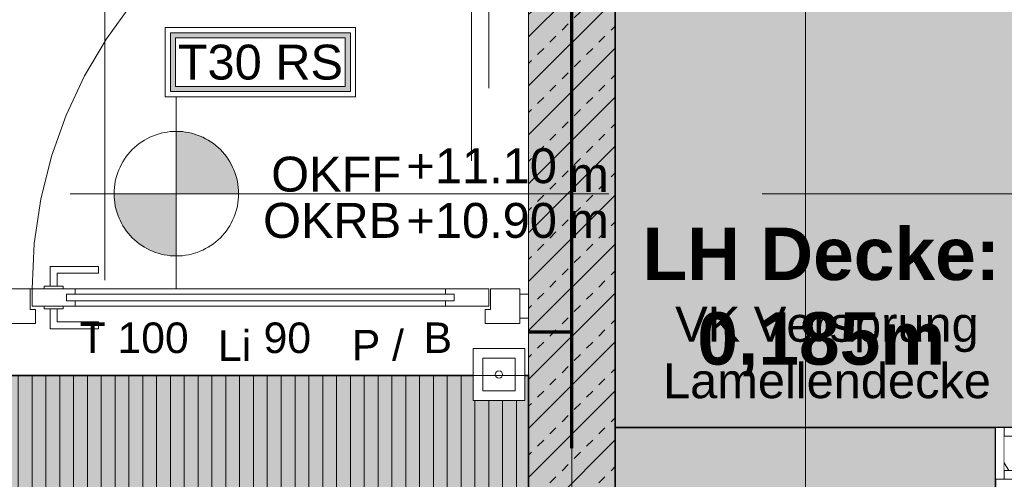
# Model space of a CAD drawing. Header units: metres. Extents: x -49 to 152, y -127 to 99.
# Tile 121 of 177: x -17.8 to -14.95, y -3.52 to -2.2. Entities that reach past the tile are written whole.
import ezdxf
from ezdxf.enums import TextEntityAlignment as Align

# ---------------------------------------------------------------- set-up
doc = ezdxf.new("R2010")
doc.units = ezdxf.units.M
doc.header["$PDMODE"] = 1
doc.header["$PDSIZE"] = -2
for name, pattern in [('Achsen 01', [5.291531, 3.175, -1.058062, 0.352704, -0.705764]), ('gestrichelt - 01', [2, 1, -1]), ('ISO-07 Punktiert', [0.889, 0.127, -0.762]), ('Raster 01', [2, 1, -1]), ('VW-01 Strichlinie kurz', [2, 1, -1])]:
    doc.linetypes.add(name, pattern=pattern)
doc.layers.get('0').update_dxf_attribs({"lineweight": 25})
for name, color, linetype, lineweight, true_color in [('013_Beton und Stahlbetonarbeiten-000 Sichtbeton-341 tragende In', 5, 'Continuous', 5, 0x0000ff), ('027_Tischlerarbeiten-000 Versprung Akustikdecke', 7, 'gestrichelt - 01', 9, 0xa0a0a4), ('031_Metallbauarbeiten-350 Lamellendecke DS', 7, 'Continuous', 35, 0x666666), ('039_Trockenbauarbeiten-340 Dämmung', 7, 'Continuous', 9, 0xc0c0c0), ('039_Trockenbauarbeiten-350 Deckenspiegel', 7, 'Continuous', 35, 0x008011), ('AV1-Achsen', 1, 'Achsen 01', 18, 0xff0000), ('AV1-Einrichtung', 7, 'Continuous', 9, 0xa6a6a6), ('AV1-Raster', 7, 'Raster 01', 9, 0xa6a6a6), ('AV1-Stempel-Türnummern', 7, 'Continuous', 100, 0x02abea)]:
    doc.layers.add(name, color=color, linetype=linetype, lineweight=lineweight, true_color=true_color)
for name, color, linetype, lineweight in [('013_Beton und Stahlbetonarbeiten-000 Unterzüge', 7, 'ISO-07 Punktiert', 13), ('013_Beton und Stahlbetonarbeiten-340 Innenwände', 7, 'Continuous', 18), ('031_Metallbauarbeiten-340 Innentüren _ Elemente', 7, 'Continuous', 9), ('039_Trockenbauarbeiten-340 Gipskarton', 7, 'Continuous', 9), ('_1.35m (3D)', 7, 'Continuous', 9), ('_GRU (2D)', 7, 'Continuous', 9), ('_OG 3 (2D)', 7, 'Continuous', 9), ('_OG 3 - DS (2D)', 7, 'Continuous', 9), ('AV1-Brandschutzkonzept-Brandschutzkonzept', 7, 'Continuous', 5), ('AV1-Schnitt Achsen', 7, 'Achsen 01', 18), ('Bemaßung-Bemaßung', 7, 'Continuous', 9), ('Keine', 7, 'Continuous', 9)]:
    doc.layers.add(name, color=color, linetype=linetype, lineweight=lineweight)
doc.layers.get('0').freeze()
doc.styles.add('Arial', font='arial.ttf')
doc.styles.add('Arial (bold)', font='arialbd.ttf')
doc.dimstyles.new('COE 50', dxfattribs={"dimtxt": 100.872396, "dimasz": 0.001414, "dimexe": 0.001, "dimexo": 0.01, "dimgap": 0.001, "dimtad": 1, "dimdec": 3, "dimtxsty": 'Arial', "dimblk": 'VW_SLASH-3', "dimblk1": 'VW_SLASH-3', "dimblk2": 'VW_SLASH-3', "dimcen": 0, "dimadec": 3, "dimazin": 0, "dimtfac": 0.8, "dimtdec": 3, "dimtix": 1, "dimtmove": 0, "dimatfit": 0, "dimldrblk": 'VW_SLASH-2', "dimfxl": 0.002, "dimfxlon": 1, "dimfrac": 2, "dimtolj": 1, "dimarcsym": 0})

# ---------------------------------------------------------------- blocks, each defined once
blk = doc.blocks.new('Group-4')
at = {"layer": 'AV1-Raster'}
for p, q in [((-17.55, -22.95), (-17.55, 1.35)), ((-16.2, -22.95), (-16.2, 1.35)), ((1.35, -2.7), (-40.5, -2.7))]:
    blk.add_line(p, q, dxfattribs=at)
blk = doc.blocks.new('1.35m (3D)')
at = {"layer": 'AV1-Raster', "color": 7}
blk.add_blockref('Group-4', (0, 0), dxfattribs=at)
blk = doc.blocks.new('OG 3 - DS (2D)')
at = {"layer": '031_Metallbauarbeiten-350 Lamellendecke DS', "linetype": 'Continuous', "lineweight": 0, "transparency": 33554483}
for points in [[(-13.625, -0.125), (-16.075, -0.125), (-16.075, -3.375), (-13.625, -3.375)], [(-14.975, -3.375), (-16.075, -3.375), (-16.075, -5.275), (-14.975, -5.275)]]:
    blk.add_hatch(color=55, dxfattribs=at).paths.add_polyline_path(points)
at = {"layer": '031_Metallbauarbeiten-350 Lamellendecke DS', "linetype": 'Continuous', "lineweight": 0, "transparency": 33554508}
blk.add_hatch(color=254, dxfattribs=at).paths.add_polyline_path([(-17.875, -3.225), (-16.325, -3.225), (-16.325, -5.275), (-17.875, -5.275)])
at = {"layer": '031_Metallbauarbeiten-350 Lamellendecke DS', "linetype": 'Continuous', "lineweight": 9, "transparency": 33554508}
h = blk.add_hatch(dxfattribs=at)
h.set_pattern_fill('Lamellendecke', color=252, style=0, pattern_type=2)
h.set_pattern_definition([(90, (0, 0), (0.04, 0), [])])
h.paths.add_polyline_path([(-17.875, -3.225), (-16.325, -3.225), (-16.325, -5.275), (-17.875, -5.275)])
at = {"layer": '039_Trockenbauarbeiten-350 Deckenspiegel', "linetype": 'Continuous', "lineweight": 0, "transparency": 33554508}
blk.add_hatch(color=2, dxfattribs=at).paths.add_polyline_path([(-16.075, -0.125), (-13.625, -0.125), (-13.625, -3.375), (-16.075, -3.375)])
at = {"layer": '039_Trockenbauarbeiten-350 Deckenspiegel', "linetype": 'Continuous', "lineweight": 0, "transparency": 33554483}
blk.add_hatch(color=106, dxfattribs=at).paths.add_polyline_path([(-16.075, -3.375), (-14.975, -3.375), (-14.975, -5.275), (-16.075, -5.275)])
at = {"layer": '031_Metallbauarbeiten-350 Lamellendecke DS', "color": 251, "linetype": 'Continuous', "lineweight": 35, "transparency": 33554687, "flags": 128}
for points in [[(-13.625, -0.125), (-16.075, -0.125), (-16.075, -3.375), (-13.625, -3.375)], [(-14.975, -3.375), (-16.075, -3.375), (-16.075, -5.275), (-14.975, -5.275)]]:
    blk.add_lwpolyline(points, close=True, dxfattribs=at)
at = {"layer": '031_Metallbauarbeiten-350 Lamellendecke DS', "flags": 128}
blk.add_lwpolyline([(-17.875, -3.225), (-16.325, -3.225), (-16.325, -5.275), (-17.875, -5.275)], close=True, dxfattribs=at)
at = {"layer": '039_Trockenbauarbeiten-350 Deckenspiegel', "color": 251, "linetype": 'Continuous', "lineweight": 35, "transparency": 33554687, "flags": 128}
blk.add_lwpolyline([(-16.075, -0.125), (-13.625, -0.125), (-13.625, -3.375), (-16.075, -3.375)], close=True, dxfattribs=at)
at = {"layer": '039_Trockenbauarbeiten-350 Deckenspiegel', "flags": 128}
blk.add_lwpolyline([(-16.075, -3.375), (-14.975, -3.375), (-14.975, -5.275), (-16.075, -5.275)], close=True, dxfattribs=at)
at = {"layer": '039_Trockenbauarbeiten-350 Deckenspiegel', "insert": (-15.4789, -3.0131), "char_height": 0.15131, "attachment_point": 5, "line_spacing_factor": 0.969122, "style": 'Arial (bold)'}
blk.add_mtext('LH Decke: \\P0,185m', dxfattribs=at)
blk = doc.blocks.new('Group-170')
at = {"color": 255}
blk.add_wipeout([(-0.0001, -0.1499), (0.1499, -0.1499), (0.1499, 0.0001), (-0.0001, 0.0001)], dxfattribs=at).dxf.layer = 'AV1-Brandschutzkonzept-Brandschutzkonzept'
at = {"layer": 'AV1-Brandschutzkonzept-Brandschutzkonzept', "color": 1, "true_color": 0xff0000, "flags": 128}
blk.add_lwpolyline([(-0.0001, -0.1499), (0.1499, -0.1499), (0.1499, 0.0001), (-0.0001, 0.0001)], close=True, dxfattribs=at)
at = {"color": 255}
blk.add_wipeout([(0.028, -0.1218), (0.1218, -0.1218), (0.1218, -0.028), (0.028, -0.028)], dxfattribs=at).dxf.layer = 'AV1-Brandschutzkonzept-Brandschutzkonzept'
at = {"layer": 'AV1-Brandschutzkonzept-Brandschutzkonzept', "color": 1, "true_color": 0xff0000, "flags": 128}
blk.add_lwpolyline([(0.028, -0.1218), (0.1218, -0.1218), (0.1218, -0.028), (0.028, -0.028)], close=True, dxfattribs=at)
at = {"layer": 'AV1-Brandschutzkonzept-Brandschutzkonzept', "color": 1, "lineweight": 5, "true_color": 0xff0000, "flags": 128}
blk.add_lwpolyline([(0.0644, -0.0749), (0.0644, -0.0749, 0.414214), (0.0749, -0.0854), (0.0749, -0.0854, 0.414214), (0.0854, -0.0749), (0.0854, -0.0749), (0.0854, -0.0749, 0.414214), (0.0749, -0.0644), (0.0749, -0.0644, 0.414214), (0.0644, -0.0749)], format="xyb", close=True, dxfattribs=at)
blk = doc.blocks.new('Handfeuermelder')
at = {"layer": 'AV1-Brandschutzkonzept-Brandschutzkonzept', "color": 7, "transparency": 33554687}
blk.add_blockref('Group-170', (0, 0), dxfattribs=at)
blk = doc.blocks.new('Group-175')
at = {"color": 255, "transparency": 33554559}
for points in [[(-16.025, -0.175), (-13.675, -0.175), (-13.675, -0.625), (-16.025, -0.625)], [(-14.675, -1.325), (-13.675, -1.325), (-13.675, -3.325), (-14.675, -3.325)]]:
    blk.add_wipeout(points, dxfattribs=at).dxf.layer = 'AV1-Einrichtung'
at = {"layer": 'AV1-Einrichtung', "flags": 128}
for points in [[(-16.025, -0.175), (-13.675, -0.175), (-13.675, -0.625), (-16.025, -0.625)], [(-14.675, -1.325), (-13.675, -1.325), (-13.675, -3.325), (-14.675, -3.325)]]:
    blk.add_lwpolyline(points, close=True, dxfattribs=at)
at = {"color": 255, "transparency": 33554559}
for points in [[(-13.675, -2.575), (-14.425, -2.575), (-14.675, -2.325), (-14.675, -1.325), (-13.675, -1.325)], [(-14.55, -2.7), (-13.8, -2.7), (-13.8, -3.2), (-14.55, -3.2)]]:
    blk.add_wipeout(points, dxfattribs=at).dxf.layer = 'AV1-Einrichtung'
at = {"layer": 'AV1-Einrichtung', "flags": 128}
for points in [[(-13.675, -2.575), (-14.425, -2.575), (-14.675, -2.325), (-14.675, -1.325), (-13.675, -1.325)], [(-14.55, -2.7), (-13.8, -2.7), (-13.8, -3.2), (-14.55, -3.2)]]:
    blk.add_lwpolyline(points, close=True, dxfattribs=at)
blk = doc.blocks.new('VW_SLASH-3')
at = {"color": 0, "linetype": 'ByBlock', "lineweight": -2, "transparency": 16777216}
blk.add_line((0, 0), (-1, 0), dxfattribs=at)
at = {"color": 0, "linetype": 'Continuous', "lineweight": 15, "transparency": 16777216, "flags": 128}
blk.add_lwpolyline([(0.5, 0.5), (-0.5, -0.5)], dxfattribs=at)
blk = doc.blocks.new('*D774')
at = {"layer": 'Bemaßung-Bemaßung', "color": 0, "linetype": 'Continuous', "lineweight": -2}
for p, q in [((-16.075, 1.575), (-16.075, 1.725)), ((-14.975, 1.575), (-14.975, 1.725)), ((-15.0457, 1.675), (-16.0043, 1.675))]:
    blk.add_line(p, q, dxfattribs=at)
at = {"layer": 'Defpoints', "color": 0}
for p in [(-16.075, 1.675), (-16.075, -0.125), (-14.975, -3.375)]:
    blk.add_point(p, dxfattribs=at)
at = {"layer": 'Bemaßung-Bemaßung', "color": 0, "lineweight": -2, "xscale": 0.070693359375, "yscale": 0.070693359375, "zscale": 0.070693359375, "rotation": 180}
blk.add_blockref('VW_SLASH-3', (-16.075, 1.675), dxfattribs=at)
at = {"layer": 'Bemaßung-Bemaßung', "color": 0, "lineweight": -2, "xscale": 0.070693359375, "yscale": 0.070693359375, "zscale": 0.070693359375}
blk.add_blockref('VW_SLASH-3', (-14.975, 1.675), dxfattribs=at)
at = {"layer": 'Bemaßung-Bemaßung', "color": 0, "insert": (-15.525, 1.7856), "char_height": 0.10087, "attachment_point": 5, "style": 'Arial'}
blk.add_mtext('\\A1;1,10', dxfattribs=at)
blk = doc.blocks.new('VW_SLASH-2')
at = {"color": 0, "linetype": 'ByBlock', "lineweight": -2, "transparency": 16777216}
blk.add_line((0, 0), (-1, 0), dxfattribs=at)
at = {"color": 0, "linetype": 'Continuous', "lineweight": 15, "transparency": 16777216, "flags": 128}
blk.add_lwpolyline([(0.5, 0.5), (-0.5, -0.5)], dxfattribs=at)
blk = doc.blocks.new('*D775')
at = {"layer": 'Bemaßung-Bemaßung', "color": 0, "linetype": 'Continuous', "lineweight": -2}
for p, q in [((-14.975, 1.575), (-14.975, 1.725)), ((-13.375, 1.575), (-13.375, 1.725)), ((-13.4457, 1.675), (-14.9043, 1.675))]:
    blk.add_line(p, q, dxfattribs=at)
at = {"layer": 'Defpoints', "color": 0}
for p in [(-14.975, 1.675), (-13.375, -0.125), (-14.975, -3.375)]:
    blk.add_point(p, dxfattribs=at)
at = {"layer": 'Bemaßung-Bemaßung', "color": 0, "lineweight": -2, "xscale": 0.070693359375, "yscale": 0.070693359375, "zscale": 0.070693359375, "rotation": 180}
blk.add_blockref('VW_SLASH-3', (-14.975, 1.675), dxfattribs=at)
at = {"layer": 'Bemaßung-Bemaßung', "color": 0, "lineweight": -2, "xscale": 0.070693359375, "yscale": 0.070693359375, "zscale": 0.070693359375}
blk.add_blockref('VW_SLASH-3', (-13.375, 1.675), dxfattribs=at)
at = {"layer": 'Bemaßung-Bemaßung', "color": 0, "insert": (-14.175, 1.7856), "char_height": 0.10087, "attachment_point": 5, "style": 'Arial'}
blk.add_mtext('\\A1;1,60', dxfattribs=at)
blk = doc.blocks.new('Höhenkoten - Symbol - 1')
at = {"layer": 'Keine', "linetype": 'Continuous', "lineweight": 0}
h = blk.add_hatch(color=7, dxfattribs=at)
edge = h.paths.add_edge_path()
edge.add_line((-0.475, 0.18), (-0.475, 0))
edge.add_line((-0.475, 0), (-0.295, 0))
edge.add_arc((-0.475, 0), 0.18, 0, 90)
edge.add_line((-0.475, 0.18), (-0.475, 0.18))
h = blk.add_hatch(color=7, dxfattribs=at)
edge = h.paths.add_edge_path()
edge.add_arc((-0.475, 0), 0.18, 180, 270)
edge.add_line((-0.475, -0.18), (-0.475, 0))
edge.add_line((-0.475, 0), (-0.655, 0))
at = {"layer": 'Keine', "color": 7, "linetype": 'Continuous', "lineweight": 13}
for p, q in [((-0.475, 0.3), (-0.475, -0.3)), ((-0.775, 0), (0.775, 0))]:
    blk.add_line(p, q, dxfattribs=at)
at = {"layer": 'Keine', "color": 7, "linetype": 'Continuous', "lineweight": 13, "flags": 128}
for points in [[(-0.655, 0), (-0.475, 0), (-0.475, 0.18, 0.414214), (-0.655, 0)], [(-0.475, 0.18), (-0.475, 0), (-0.295, 0, 0.414214), (-0.475, 0.18)], [(-0.655, 0, 0.414214), (-0.475, -0.18), (-0.475, 0)], [(-0.475, 0), (-0.475, -0.18, 0.414214), (-0.295, 0)]]:
    blk.add_lwpolyline(points, format="xyb", close=True, dxfattribs=at)
at = {"layer": 'Keine', "color": 7, "transparency": 33554687, "line_spacing_factor": 0.969122, "style": 'Arial'}
for s, insert, char_height, attachment_point in [('OKFF', (0.175, 0.0046), 0.10087, 9), ('m', (0.775, 0.0046), 0.1009, 9), ('OKRB', (0.175, -0.0268), 0.10087, 3), ('m', (0.775, -0.0268), 0.1009, 3)]:
    blk.add_mtext(s, dxfattribs=dict(at, insert=insert, char_height=char_height, attachment_point=attachment_point))
at = {"layer": 'Keine', "color": 7, "transparency": 33554687, "style": 'Arial'}
blk.add_attdef('OKFF', text='', height=0.1009, dxfattribs=at).set_placement((0.625, 0), align=Align.BOTTOM_RIGHT)
blk.add_attdef('OKRB', text='', height=0.1009, dxfattribs=at).set_placement((0.625, -0.0268), align=Align.TOP_RIGHT)
blk = doc.blocks.new('Group-610')
at = {"color": 255, "linetype": 'Continuous', "lineweight": 5}
blk.add_wipeout([(-3.4, 6.65), (-3.4, 9.55), (-3.5, 9.55), (-3.5, 6.65)], dxfattribs=at).dxf.layer = '039_Trockenbauarbeiten-340 Dämmung'
blk = doc.blocks.new('Group-611')
at = {"layer": '039_Trockenbauarbeiten-340 Dämmung', "transparency": 33554687, "flags": 128}
blk.add_lwpolyline([(-3.5, 9.5368), (-3.4771, 9.55)], dxfattribs=at)
blk = doc.blocks.new('Group-612')
at = {"layer": '039_Trockenbauarbeiten-340 Dämmung'}
blk.add_blockref('Group-610', (0, 0), dxfattribs=at)
at = {"layer": '039_Trockenbauarbeiten-340 Dämmung', "transparency": 33554687}
blk.add_blockref('Group-611', (0, 0), dxfattribs=at)
blk = doc.blocks.new('Parametric Object-81')
at = {"layer": '039_Trockenbauarbeiten-340 Dämmung', "color": 7, "transparency": 33554687}
blk.add_blockref('Group-612', (0, 0), dxfattribs=at)
at = {"layer": '039_Trockenbauarbeiten-340 Dämmung', "color": 0, "flags": 1}
for tag in ['IFC_UUID', 'instanceID', 'prm0_name', 'prm0_type', 'prm0_value', 'prm1_name', 'prm1_type', 'prm1_value', 'prm2_name', 'prm2_type', 'prm2_value', 'prm3_name', 'prm3_type', 'prm3_value', 'prm4_name', 'prm4_type', 'prm4_value', 'prm5_name', 'prm5_type', 'prm5_value', 'prm6_name', 'prm6_type', 'prm6_value']:
    blk.add_attdef(tag, (-14.95, -3.5), '', height=0.00018, dxfattribs=at)
blk = doc.blocks.new('T30 RS')
at = {"layer": 'Keine', "color": 0, "flags": 1}
for tag, p in [('Wand_-_Qualitäten', (-0.275, -0.2816)), ('Fluchtweg', (-0.275, -0.4631))]:
    blk.add_attdef(tag, p, '', height=0.1009, dxfattribs=at)
at = {"color": 255, "linetype": 'Continuous', "transparency": 33554687}
blk.add_wipeout([(0.275, 0.1), (0.275, -0.1), (-0.275, -0.1), (-0.275, 0.1)], dxfattribs=at).dxf.layer = 'AV1-Brandschutzkonzept-Brandschutzkonzept'
at = {"layer": 'AV1-Brandschutzkonzept-Brandschutzkonzept', "linetype": 'Continuous', "lineweight": 0, "true_color": 0xdd0000, "transparency": 33554687}
h = blk.add_hatch(color=12, dxfattribs=at)
h.paths.add_polyline_path([(0.26, 0.085), (-0.26, 0.085), (-0.26, -0.085), (0.26, -0.085)])
h.paths.add_polyline_path([(-0.245, -0.07), (-0.245, 0.07), (0.245, 0.07), (0.245, -0.07)])
at = {"layer": 'AV1-Brandschutzkonzept-Brandschutzkonzept', "color": 7, "linetype": 'Continuous', "transparency": 33554687, "flags": 128}
blk.add_lwpolyline([(0.275, 0.1), (0.275, -0.1), (-0.275, -0.1), (-0.275, 0.1)], close=True, dxfattribs=at)
at = {"layer": 'AV1-Brandschutzkonzept-Brandschutzkonzept', "color": 12, "linetype": 'Continuous', "true_color": 0xdd0000, "transparency": 33554687, "flags": 128}
for points in [[(0.26, 0.085), (-0.26, 0.085), (-0.26, -0.085), (0.26, -0.085)], [(-0.245, -0.07), (-0.245, 0.07), (0.245, 0.07), (0.245, -0.07)]]:
    blk.add_lwpolyline(points, close=True, dxfattribs=at)
at = {"layer": 'AV1-Brandschutzkonzept-Brandschutzkonzept', "color": 12, "true_color": 0xdd0000, "transparency": 33554687, "style": 'Arial'}
blk.add_attdef('Tür-_Verglasung_-_Qualitäten', text='', height=0.1009, dxfattribs=at).set_placement((0, 0), align=Align.MIDDLE_CENTER)
blk = doc.blocks.new('COE - Innentür 1.55 - 01')
at = {"layer": '031_Metallbauarbeiten-340 Innentüren _ Elemente', "color": 253, "linetype": 'gestrichelt - 01', "lineweight": 9, "flags": 128}
for points in [[(0.0125, 1.4425), (-0.0075, 1.4425), (-0.0075, 1.48), (-0.1275, 1.48), (-0.1275, 1.5), (0.0125, 1.5)], [(0.065, 1.435), (0.065, 1.385), (-1.255, 1.385), (-1.255, 1.435)], [(-0.025, 1.435), (-0.025, 1.4425), (0.03, 1.4425), (0.03, 1.435)], [(0.0125, 1.3775), (-0.0075, 1.3775), (-0.0075, 1.34), (-0.1275, 1.34), (-0.1275, 1.32), (0.0125, 1.32)], [(-0.025, 1.3775), (-0.025, 1.385), (0.03, 1.385), (0.03, 1.3775)]]:
    blk.add_lwpolyline(points, close=True, dxfattribs=at)
at = {"layer": '031_Metallbauarbeiten-340 Innentüren _ Elemente', "color": 253, "linetype": 'gestrichelt - 01', "lineweight": 9}
blk.add_arc((-1.255, 1.435), 1.32, 270, 357.8307, dxfattribs=at)
at = {"color": 255}
blk.add_wipeout([(-1.34, 1.55), (-1.27, 1.55), (-1.27, 1.525), (-1.34, 1.525)], dxfattribs=at).dxf.layer = '031_Metallbauarbeiten-340 Innentüren _ Elemente'
at = {"layer": '031_Metallbauarbeiten-340 Innentüren _ Elemente', "flags": 128}
blk.add_lwpolyline([(-1.34, 1.55), (-1.27, 1.55), (-1.27, 1.525), (-1.34, 1.525)], close=True, dxfattribs=at)
at = {"color": 255}
blk.add_wipeout([(-1.305, 1.335), (-1.255, 1.335), (-1.255, 0.215), (-1.305, 0.215)], dxfattribs=at).dxf.layer = '031_Metallbauarbeiten-340 Innentüren _ Elemente'
at = {"layer": '031_Metallbauarbeiten-340 Innentüren _ Elemente', "color": 253, "flags": 128}
blk.add_lwpolyline([(-1.305, 1.335), (-1.255, 1.335), (-1.255, 0.215), (-1.305, 0.215)], close=True, dxfattribs=at)
at = {"color": 255}
blk.add_wipeout([(-1.315, 1.44), (-1.255, 1.44), (-1.255, 1.525), (-1.355, 1.525), (-1.355, 1.425), (-1.315, 1.425)], dxfattribs=at).dxf.layer = '031_Metallbauarbeiten-340 Innentüren _ Elemente'
at = {"layer": '031_Metallbauarbeiten-340 Innentüren _ Elemente', "flags": 128}
blk.add_lwpolyline([(-1.315, 1.44), (-1.255, 1.44), (-1.255, 1.525), (-1.355, 1.525), (-1.355, 1.425), (-1.315, 1.425)], close=True, dxfattribs=at)
at = {"color": 255}
for points in [[(-1.3125, 0.1675), (-1.3125, 0.1875), (-1.35, 0.1875), (-1.35, 0.3075), (-1.37, 0.3075), (-1.37, 0.1675)], [(-1.2475, 0.1675), (-1.2475, 0.1875), (-1.21, 0.1875), (-1.21, 0.3075), (-1.19, 0.3075), (-1.19, 0.1675)]]:
    blk.add_wipeout(points, dxfattribs=at).dxf.layer = '031_Metallbauarbeiten-340 Innentüren _ Elemente'
at = {"layer": '031_Metallbauarbeiten-340 Innentüren _ Elemente', "flags": 128}
for points in [[(-1.3125, 0.1675), (-1.3125, 0.1875), (-1.35, 0.1875), (-1.35, 0.3075), (-1.37, 0.3075), (-1.37, 0.1675)], [(-1.2475, 0.1675), (-1.2475, 0.1875), (-1.21, 0.1875), (-1.21, 0.3075), (-1.19, 0.3075), (-1.19, 0.1675)]]:
    blk.add_lwpolyline(points, close=True, dxfattribs=at)
at = {"color": 255}
for points in [[(-1.3125, 0.205), (-1.305, 0.205), (-1.305, 0.15), (-1.3125, 0.15)], [(-1.255, 0.205), (-1.2475, 0.205), (-1.2475, 0.15), (-1.255, 0.15)]]:
    blk.add_wipeout(points, dxfattribs=at).dxf.layer = '031_Metallbauarbeiten-340 Innentüren _ Elemente'
at = {"layer": '031_Metallbauarbeiten-340 Innentüren _ Elemente', "flags": 128}
for points in [[(-1.3125, 0.205), (-1.305, 0.205), (-1.305, 0.15), (-1.3125, 0.15)], [(-1.255, 0.205), (-1.2475, 0.205), (-1.2475, 0.15), (-1.255, 0.15)]]:
    blk.add_lwpolyline(points, close=True, dxfattribs=at)
at = {"color": 255}
blk.add_wipeout([(-1.255, 0.115), (-1.305, 0.115), (-1.305, 0.24), (-1.29, 0.24), (-1.29, 0.215), (-1.27, 0.215), (-1.27, 0.24), (-1.255, 0.24)], dxfattribs=at).dxf.layer = '031_Metallbauarbeiten-340 Innentüren _ Elemente'
at = {"layer": '031_Metallbauarbeiten-340 Innentüren _ Elemente', "flags": 128}
blk.add_lwpolyline([(-1.255, 0.115), (-1.305, 0.115), (-1.305, 0.24), (-1.29, 0.24), (-1.29, 0.215), (-1.27, 0.215), (-1.27, 0.24), (-1.255, 0.24)], close=True, dxfattribs=at)
at = {"color": 255}
for points in [[(-1.29, 1.335), (-1.27, 1.335), (-1.27, 0.215), (-1.29, 0.215)], [(-1.315, 0.11), (-1.255, 0.11), (-1.255, 0.025), (-1.355, 0.025), (-1.355, 0.125), (-1.315, 0.125)]]:
    blk.add_wipeout(points, dxfattribs=at).dxf.layer = '031_Metallbauarbeiten-340 Innentüren _ Elemente'
at = {"layer": '031_Metallbauarbeiten-340 Innentüren _ Elemente', "flags": 128}
for points in [[(-1.29, 1.335), (-1.27, 1.335), (-1.27, 0.215), (-1.29, 0.215)], [(-1.315, 0.11), (-1.255, 0.11), (-1.255, 0.025), (-1.355, 0.025), (-1.355, 0.125), (-1.315, 0.125)]]:
    blk.add_lwpolyline(points, close=True, dxfattribs=at)
at = {"color": 255}
for points in [[(-1.255, 1.435), (-1.305, 1.435), (-1.305, 1.31), (-1.29, 1.31), (-1.29, 1.335), (-1.27, 1.335), (-1.27, 1.31), (-1.255, 1.31)], [(-1.34, 0.025), (-1.27, 0.025), (-1.27, 0), (-1.34, 0)]]:
    blk.add_wipeout(points, dxfattribs=at).dxf.layer = '031_Metallbauarbeiten-340 Innentüren _ Elemente'
at = {"layer": '031_Metallbauarbeiten-340 Innentüren _ Elemente', "flags": 128}
for points in [[(-1.255, 1.435), (-1.305, 1.435), (-1.305, 1.31), (-1.29, 1.31), (-1.29, 1.335), (-1.27, 1.335), (-1.27, 1.31), (-1.255, 1.31)], [(-1.34, 0.025), (-1.27, 0.025), (-1.27, 0), (-1.34, 0)]]:
    blk.add_lwpolyline(points, close=True, dxfattribs=at)
blk = doc.blocks.new('Türnummer - Innentür')
at = {"layer": '031_Metallbauarbeiten-340 Innentüren _ Elemente', "style": 'Arial'}
blk.add_text('T 100', height=0.08826, dxfattribs=at).set_placement((0.1591, 0), align=Align.BOTTOM_CENTER)
blk.add_text('90', height=0.08826, dxfattribs=at).set_placement((0.5333, 0), align=Align.BOTTOM_LEFT)
at = {"layer": '031_Metallbauarbeiten-340 Innentüren _ Elemente', "color": 12, "style": 'Arial'}
blk.add_text('B', height=0.0883, dxfattribs=at).set_placement((1.0781, 0), align=Align.BOTTOM_RIGHT)
at = {"layer": '031_Metallbauarbeiten-340 Innentüren _ Elemente', "insert": (0.4494, 0.0039), "char_height": 0.08826, "attachment_point": 8, "line_spacing_factor": 0.965511, "style": 'Arial'}
blk.add_mtext('Li', dxfattribs=at)
at = {"layer": '031_Metallbauarbeiten-340 Innentüren _ Elemente', "color": 12, "insert": (0.9389, 0.0039), "char_height": 0.08826, "attachment_point": 9, "line_spacing_factor": 0.965511, "style": 'Arial'}
blk.add_mtext('P /', dxfattribs=at)
blk = doc.blocks.new('Group-874')
at = {"layer": 'AV1-Achsen'}
blk.add_line((-16.2, -26.5), (-16.2, 4.9), dxfattribs=at)
blk = doc.blocks.new('Group-888')
at = {"layer": 'AV1-Schnitt Achsen'}
blk.add_line((-15.525, -26.3), (-15.525, 4.7), dxfattribs=at)
blk = doc.blocks.new('GRU (2D)')
at = {"layer": 'AV1-Achsen', "color": 7}
blk.add_blockref('Group-874', (0, 0), dxfattribs=at)
at = {"layer": 'AV1-Schnitt Achsen', "color": 7}
blk.add_blockref('Group-888', (0, 0), dxfattribs=at)
blk = doc.blocks.new('OG 3 (2D)')
at = {"layer": '013_Beton und Stahlbetonarbeiten-000 Sichtbeton-341 tragende In', "color": 30}
for points in [[(-16.325, -2.975), (-16.275, -2.975), (-16.325, -0.125), (-16.275, -0.125)], [(-16.125, -0.125), (-16.075, -0.125), (-16.125, -5.475), (-16.075, -5.525)]]:
    blk.add_solid(points, dxfattribs=at)
at = {"layer": 'AV1-Brandschutzkonzept-Brandschutzkonzept', "color": 14, "linetype": 'gestrichelt - 01', "lineweight": 70, "transparency": 33554687}
for q in [(-16.2, 0), (-16.325, -3.1)]:
    blk.add_line((-16.2, -3.1), q, dxfattribs=at)
at = {"layer": 'AV1-Brandschutzkonzept-Brandschutzkonzept', "color": 40, "linetype": 'gestrichelt - 01', "lineweight": 70, "true_color": 0xffc000, "transparency": 33554687}
blk.add_line((-16.2, -5.4351), (-16.2, -3.1), dxfattribs=at)
at = {"layer": 'AV1-Brandschutzkonzept-Brandschutzkonzept', "color": 7}
blk.add_blockref('Handfeuermelder', (-16.4854, -3.1476), dxfattribs=at)
at = {"layer": 'AV1-Einrichtung', "color": 7}
blk.add_blockref('Group-175', (0, 0), dxfattribs=at)
at = {"layer": 'Bemaßung-Bemaßung', "color": 7, "transparency": 33554687, "rotation": 359.9999999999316}
blk.add_blockref('Höhenkoten - Symbol - 1', (-16.868, -2.7), dxfattribs=at).add_auto_attribs({'OKFF': '+11.10', 'OKRB': '+10.90'})
at = {"color": 255}
blk.add_wipeout([(-14.975, -3.375), (-14.95, -3.375), (-14.95, -3.525), (-14.975, -3.525)], dxfattribs=at).dxf.layer = '039_Trockenbauarbeiten-340 Gipskarton'
at = {"layer": '013_Beton und Stahlbetonarbeiten-000 Sichtbeton-341 tragende In', "linetype": 'Continuous', "lineweight": 0}
blk.add_hatch(color=30, dxfattribs=at).paths.add_polyline_path([(-16.325, -3.225), (-16.325, -5.525), (-16.075, -5.525), (-16.125, -5.475), (-16.275, -5.475), (-16.275, -3.225)])
at = {"layer": '013_Beton und Stahlbetonarbeiten-340 Innenwände', "linetype": 'Continuous', "lineweight": 0, "true_color": 0xc0c0c0}
blk.add_hatch(color=9, dxfattribs=at).paths.add_polyline_path([(-16.325, -5.525), (-16.325, -0.125), (-16.075, -0.125), (-16.075, -5.525)])
at = {"layer": '013_Beton und Stahlbetonarbeiten-340 Innenwände', "linetype": 'Continuous', "lineweight": 13}
h = blk.add_hatch(dxfattribs=at)
h.set_pattern_fill('Stahlbeton', color=251, style=0, pattern_type=2)
h.set_pattern_definition([(45, (0, 0), (0.0707107, -0.0707107), [0.025, -0.025])])
h.paths.add_polyline_path([(-16.325, -5.525), (-16.325, -0.125), (-16.075, -0.125), (-16.075, -5.525)])
h = blk.add_hatch(dxfattribs=at)
h.set_pattern_fill('Stahlbeton-1', color=251, style=0, pattern_type=2)
h.set_pattern_definition([(-135, (0.03106, -0.03313), (0.0707107, -0.0707107), [])])
h.paths.add_polyline_path([(-16.325, -5.525), (-16.325, -0.125), (-16.075, -0.125), (-16.075, -5.525)])
at = {"layer": '013_Beton und Stahlbetonarbeiten-000 Sichtbeton-341 tragende In', "color": 30}
blk.add_solid([(-16.325, -2.975), (-16.275, -2.975), (-16.325, -3.225), (-16.275, -3.225)], dxfattribs=at)
at = {"layer": '013_Beton und Stahlbetonarbeiten-000 Unterzüge', "linetype": 'VW-01 Strichlinie kurz', "flags": 128}
blk.add_lwpolyline([(-17.875, -3.225), (-17.875, -2.975), (-16.325, -2.975), (-16.325, -3.225)], close=True, dxfattribs=at)
at = {"layer": '013_Beton und Stahlbetonarbeiten-340 Innenwände', "flags": 128}
blk.add_lwpolyline([(-16.325, -5.525), (-16.325, -0.125), (-16.075, -0.125), (-16.075, -5.525)], close=True, dxfattribs=at)
at = {"layer": '027_Tischlerarbeiten-000 Versprung Akustikdecke'}
blk.add_line((-16.075, -3.375), (-14.975, -3.375), dxfattribs=at)
at = {"layer": '027_Tischlerarbeiten-000 Versprung Akustikdecke', "color": 7, "linetype": 'Continuous'}
blk.add_solid([(-15.4625, -3.375), (-15.5043, -3.321), (-15.4207, -3.321)], dxfattribs=at)
at = {"layer": '039_Trockenbauarbeiten-340 Gipskarton', "flags": 128}
blk.add_lwpolyline([(-14.975, -3.375), (-14.95, -3.375), (-14.95, -3.525), (-14.975, -3.525)], close=True, dxfattribs=at)
at = {"layer": 'AV1-Brandschutzkonzept-Brandschutzkonzept', "color": 7, "transparency": 33554687}
ref = blk.add_blockref('T30 RS', (-17.1, -2.32), dxfattribs=dict(at, rotation=180))
ref.add_attrib('Tür-_Verglasung_-_Qualitäten', 'T30 RS', dxfattribs={"color": 12, "transparency": 33554687, "height": 0.10087, "style": 'Arial'}).set_placement((-17.1, -2.32), align=Align.MIDDLE_CENTER)
at = {"layer": '027_Tischlerarbeiten-000 Versprung Akustikdecke', "insert": (-15.4625, -3.2921), "char_height": 0.100872, "attachment_point": 8, "line_spacing_factor": 0.969122, "style": 'Arial'}
blk.add_mtext('VK Versprung\\PLamellendecke', dxfattribs=at)
at = {"layer": 'Bemaßung-Bemaßung', "linetype": 'Continuous'}
for base, p1, p2, text, picture, middle in [((-16.075, 1.675), (-14.975, -3.375), (-16.075, -0.125), '1,10', '*D774', (-15.525, 1.7856)), ((-14.975, 1.675), (-13.375, -0.125), (-14.975, -3.375), '1,60', '*D775', (-14.175, 1.7856))]:
    dim = blk.add_linear_dim(base=base, p1=p1, p2=p2, text=text, dimstyle='COE 50', override={"dimtxt": 0.100872, "dimasz": 0.070693, "dimexe": 0.05, "dimgap": 0.05, "dimpost": '<>', "dimtxsty": 'Arial', "dimtmove": 2, "dimfxl": 0.1}, dxfattribs=at)
    dim.commit()
    dim.dimension.update_dxf_attribs({"geometry": picture, "text_midpoint": middle})
at = {"layer": '031_Metallbauarbeiten-340 Innentüren _ Elemente', "color": 7, "xscale": -1, "rotation": 270}
blk.add_blockref('COE - Innentür 1.55 - 01', (-17.875, -1.72), dxfattribs=at)
at = {"color": 255}
blk.add_wipeout([(-12.05, -3.4), (-12.05, -3.525), (-12.15, -3.525), (-12.15, -3.5), (-14.85, -3.5), (-14.85, -3.525), (-14.95, -3.525), (-14.95, -3.4)], dxfattribs=at).dxf.layer = '039_Trockenbauarbeiten-340 Dämmung'
at = {"layer": '039_Trockenbauarbeiten-340 Dämmung', "flags": 128}
blk.add_lwpolyline([(-12.05, -3.4), (-12.05, -3.525), (-12.15, -3.525), (-12.15, -3.5), (-14.85, -3.5), (-14.85, -3.525), (-14.95, -3.525), (-14.95, -3.4)], close=True, dxfattribs=at)
at = {"layer": 'AV1-Stempel-Türnummern', "color": 7}
blk.add_blockref('Türnummer - Innentür', (-17.624, -3.1868), dxfattribs=at)
at = {"layer": '039_Trockenbauarbeiten-340 Dämmung', "rotation": 90}
blk.add_blockref('Parametric Object-81', (-5.4, 0), dxfattribs=at)
at = {"color": 255}
for points in [[(-14.95, -3.375), (-12.05, -3.375), (-12.05, -3.4), (-14.95, -3.4)], [(-14.95, -3.525), (-12.05, -3.525), (-12.05, -3.5), (-14.95, -3.5)]]:
    blk.add_wipeout(points, dxfattribs=at).dxf.layer = '039_Trockenbauarbeiten-340 Gipskarton'
at = {"layer": '039_Trockenbauarbeiten-340 Gipskarton', "flags": 128}
for points in [[(-14.95, -3.375), (-12.05, -3.375), (-12.05, -3.4), (-14.95, -3.4)], [(-14.95, -3.525), (-12.05, -3.525), (-12.05, -3.5), (-14.95, -3.5)]]:
    blk.add_lwpolyline(points, close=True, dxfattribs=at)

msp = doc.modelspace()

# ---------------------------------------------------------------- block references
at = {"layer": '_1.35m (3D)'}
msp.add_blockref('1.35m (3D)', (0, 0), dxfattribs=at)

# ---------------------------------------------------------------- next in the draw order: block references
at = {"layer": '_OG 3 - DS (2D)'}
msp.add_blockref('OG 3 - DS (2D)', (0, 0), dxfattribs=at)

# ---------------------------------------------------------------- next in the draw order: block references
at = {"layer": '_OG 3 (2D)'}
msp.add_blockref('OG 3 (2D)', (0, 0), dxfattribs=at)

# ---------------------------------------------------------------- next in the draw order: block references
at = {"layer": '_GRU (2D)'}
msp.add_blockref('GRU (2D)', (0, 0), dxfattribs=at)

doc.saveas('drawing.dxf')
